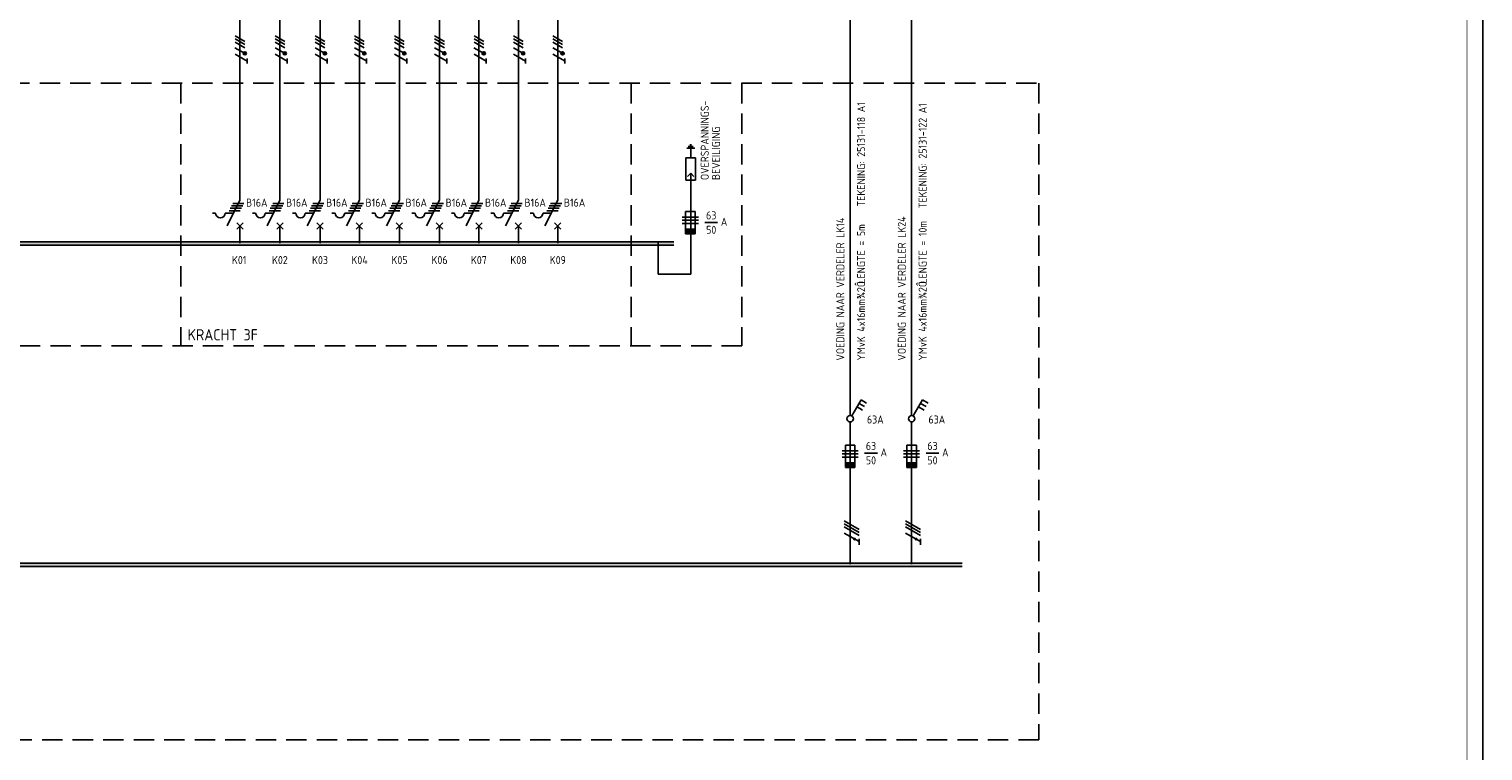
# Model space of a CAD drawing. Header units: millimetres. Extents: x 0 to 1189, y 0 to 841.
# Tile 6 of 7: x 735 to 1189, y 348 to 574. Entities that reach past the tile are written whole.
import ezdxf
from ezdxf.enums import TextEntityAlignment as Align

# ---------------------------------------------------------------- set-up
doc = ezdxf.new("R2010")
doc.units = ezdxf.units.MM
doc.linetypes.add('HIDDEN', pattern=[9.525, 6.35, -3.175])
doc.layers.get('0').update_dxf_attribs({"linetype": 'CONTINUOUS'})
for name, color, linetype in [('1', 7, 'CONTINUOUS'), ('40', 1, 'CONTINUOUS'), ('70', 1, 'CONTINUOUS'), ('71', 2, 'CONTINUOUS'), ('73', 4, 'CONTINUOUS'), ('LIJN025', 10, 'CONTINUOUS'), ('LIJN035', 50, 'CONTINUOUS'), ('LIJN050', 90, 'CONTINUOUS'), ('TEKST25', 10, 'CONTINUOUS'), ('TEKST35', 50, 'CONTINUOUS'), ('TEKST50', 90, 'CONTINUOUS')]:
    doc.layers.add(name, color=color, linetype=linetype)
doc.styles.add('5_0', font='iso.shx')
doc.styles.add('ISO', font='ISO.SHX')
doc.styles.add('NEN', font='iso.shx')
doc.styles.add('ROMAND', font='romand')

# ---------------------------------------------------------------- blocks, each defined once
blk = doc.blocks.new('A0')
at = {"layer": 'LIJN025'}
blk.add_lwpolyline([(1189, 841), (1189, 0), (0, 0), (0, 841)], close=True, dxfattribs=at)
at = {"layer": 'LIJN050', "const_width": 0.2}
blk.add_lwpolyline([(1184, 836), (25, 836), (25, 5), (1184, 5)], close=True, dxfattribs=at)
at = {"layer": 'TEKST25', "style": 'ROMAND', "width": 2.899115}
blk.add_attdef('STATUS', text='', height=2.5, dxfattribs=at).set_placement((1143, 71.5), (1182, 71.5), align=Align.FIT)
at = {"layer": 'TEKST25', "style": 'ISO'}
for tag, p in [('E', (1144.25, 66)), ('NAAM-E', (1155.75, 66)), ('DATUM-E', (1174, 66)), ('D', (1144.25, 61)), ('NAAM-D', (1155.75, 61)), ('DATUM-D', (1174, 61)), ('C', (1144.25, 56)), ('NAAM-C', (1155.75, 56)), ('DATUM-C', (1174, 56)), ('B', (1144.25, 51)), ('NAAM-B', (1155.75, 51)), ('DATUM-B', (1174, 51)), ('A', (1144.25, 46)), ('NAAM-A', (1155.75, 46)), ('DATUM-A', (1174, 46))]:
    blk.add_attdef(tag, text='', height=2.5, dxfattribs=at).set_placement(p, align=Align.CENTER)
for tag, p in [('DATUM', (1021.75, 36.25)), ('SCHAAL', (1057, 36.25)), ('GETEKEND', (1087.25, 36.25)), ('GECONTOL.', (1122, 36.25)), ('FORMAAT', (1152.25, 28.25))]:
    blk.add_attdef(tag, p, '', height=2.5, dxfattribs=at)
at = {"layer": 'TEKST35', "style": 'ISO'}
for tag, p in [('PROJECT', (1023.5, 72.5)), ('PLAATS', (1023.5, 63.5)), ('INSTALLATIE-REGEL1', (1023.5, 52.5)), ('INSTALLATIE-REGEL2', (1023.5, 43.5))]:
    blk.add_attdef(tag, p, '', height=4, dxfattribs=at)
blk.add_attdef('PROJ.NR.', text='', height=4, dxfattribs=at).set_placement((1170, 23), align=Align.CENTER)
at = {"layer": 'TEKST50', "style": 'ISO'}
blk.add_attdef('FILE-NAAM', text='', height=5, dxfattribs=at).set_placement((1162.5, 7.5), align=Align.CENTER)

msp = doc.modelspace()

# ---------------------------------------------------------------- linework, layer by layer
at = {"color": 10}
for p, q in [((989.56, 420.13), (994.24, 417.43)), ((989.56, 419.2), (994.24, 416.49)), ((989.56, 419.2), (994.24, 416.49)), ((989.56, 418.26), (994.24, 415.55)), ((1008.76, 420.13), (1013.44, 417.43)), ((1008.76, 419.2), (1013.44, 416.49)), ((1008.76, 419.2), (1013.44, 416.49)), ((1008.76, 418.26), (1013.44, 415.55)), ((989.56, 416.38), (994.24, 413.68)), ((994.24, 414.61), (994.24, 412.74)), ((1008.76, 416.38), (1013.44, 413.68)), ((1013.44, 414.61), (1013.44, 412.74))]:
    msp.add_line(p, q, dxfattribs=at)
for p, q in [((989.56, 419.2), (994.24, 416.49)), ((1008.76, 419.2), (1013.44, 416.49))]:
    msp.add_line(p, q)
at = {"color": 10, "const_width": 0.469}
for points in [[(992.95, 414.69, 1), (992.72, 414.29, 1)], [(1012.15, 414.69, 1), (1011.92, 414.29, 1)]]:
    msp.add_lwpolyline(points, format="xyb", close=True, dxfattribs=at)
at = {"layer": '1', "color": 1}
for p, q in [((802.39, 566.07), (799.4, 567.8)), ((802.47, 569.8), (799.43, 571.55)), ((802.47, 568.8), (799.43, 570.55)), ((802.47, 567.8), (799.43, 569.55)), ((814.89, 566.07), (811.9, 567.8)), ((814.97, 569.8), (811.93, 571.55)), ((814.97, 568.8), (811.93, 570.55)), ((814.97, 567.8), (811.93, 569.55)), ((827.39, 566.07), (824.4, 567.8)), ((827.47, 569.8), (824.43, 571.55)), ((827.47, 568.8), (824.43, 570.55)), ((827.47, 567.8), (824.43, 569.55)), ((839.69, 566.07), (836.7, 567.8)), ((839.77, 569.8), (836.73, 571.55)), ((839.77, 568.8), (836.73, 570.55)), ((839.77, 567.8), (836.73, 569.55)), ((852.19, 566.07), (849.2, 567.8)), ((852.27, 569.8), (849.23, 571.55)), ((852.27, 568.8), (849.23, 570.55)), ((852.27, 567.8), (849.23, 569.55)), ((864.69, 566.07), (861.7, 567.8)), ((864.77, 569.8), (861.73, 571.55)), ((864.77, 568.8), (861.73, 570.55)), ((864.77, 567.8), (861.73, 569.55)), ((876.99, 566.07), (874, 567.8)), ((877.07, 569.8), (874.03, 571.55)), ((877.07, 568.8), (874.03, 570.55)), ((877.07, 567.8), (874.03, 569.55)), ((889.3, 566.07), (886.32, 567.8)), ((889.38, 569.8), (886.35, 571.55)), ((889.38, 568.8), (886.35, 570.55)), ((889.38, 567.8), (886.35, 569.55)), ((901.6, 566.07), (898.62, 567.8)), ((901.68, 569.8), (898.65, 571.55)), ((901.68, 568.8), (898.65, 570.55)), ((901.68, 567.8), (898.65, 569.55)), ((803.22, 563.64), (799.43, 565.82)), ((815.72, 563.64), (811.93, 565.82)), ((828.22, 563.64), (824.43, 565.82)), ((840.52, 563.64), (836.73, 565.82)), ((853.02, 563.64), (849.23, 565.82)), ((865.52, 563.64), (861.73, 565.82)), ((877.82, 563.64), (874.03, 565.82)), ((890.13, 563.64), (886.34, 565.82)), ((902.43, 563.64), (898.64, 565.82)), ((944.06, 514.98), (939.06, 514.98)), ((939.06, 514.98), (944.06, 514.98)), ((939.06, 513.98), (944.06, 513.98)), ((939.06, 512.98), (944.06, 512.98)), ((993.95, 442.04), (988.95, 442.04)), ((988.95, 442.04), (993.95, 442.04)), ((988.95, 441.04), (993.95, 441.04)), ((1008.15, 442.04), (1013.15, 442.04)), ((1013.15, 442.04), (1008.15, 442.04)), ((1008.15, 441.04), (1013.15, 441.04)), ((988.95, 440.04), (993.95, 440.04)), ((1008.15, 440.04), (1013.15, 440.04))]:
    msp.add_line(p, q, dxfattribs=at)
at = {"layer": '1', "color": 2}
for p, q in [((940.17, 533.47), (943.17, 533.47)), ((940.17, 526.47), (940.17, 533.47)), ((943.17, 533.47), (943.17, 526.47)), ((940.17, 526.47), (943.17, 526.47)), ((796.93, 512.21), (800.95, 520.25)), ((809.43, 512.21), (813.45, 520.25)), ((821.93, 512.21), (825.95, 520.25)), ((834.23, 512.21), (838.25, 520.25)), ((846.73, 512.21), (850.75, 520.25)), ((859.23, 512.21), (863.25, 520.25)), ((871.53, 512.21), (875.55, 520.25)), ((883.85, 512.21), (887.87, 520.25)), ((896.15, 512.21), (900.17, 520.25)), ((792.35, 516.21), (793.35, 516.21)), ((796.35, 516.21), (798.93, 516.21)), ((804.85, 516.21), (805.85, 516.21)), ((808.85, 516.21), (811.43, 516.21)), ((817.35, 516.21), (818.35, 516.21)), ((821.35, 516.21), (823.93, 516.21)), ((829.65, 516.21), (830.65, 516.21)), ((833.65, 516.21), (836.23, 516.21)), ((842.15, 516.21), (843.15, 516.21)), ((846.15, 516.21), (848.73, 516.21)), ((854.65, 516.21), (855.65, 516.21)), ((858.65, 516.21), (861.23, 516.21)), ((866.95, 516.21), (867.95, 516.21)), ((870.95, 516.21), (873.53, 516.21)), ((879.27, 516.21), (880.27, 516.21)), ((883.27, 516.21), (885.85, 516.21)), ((891.57, 516.21), (892.57, 516.21)), ((895.57, 516.21), (898.15, 516.21)), ((940.06, 509.73), (940.06, 516.73)), ((940.06, 516.73), (943.06, 516.73)), ((943.06, 516.73), (943.06, 509.73)), ((943.06, 511.23), (940.06, 511.23)), ((943.06, 510.98), (940.06, 510.98)), ((943.06, 510.73), (940.06, 510.73)), ((943.06, 510.48), (940.06, 510.48)), ((943.06, 510.23), (940.06, 510.23)), ((943.06, 509.98), (940.06, 509.98)), ((943.06, 509.73), (940.06, 509.73)), ((989.95, 436.79), (989.95, 443.79)), ((989.95, 443.79), (992.95, 443.79)), ((992.95, 443.79), (992.95, 436.79)), ((1009.15, 436.79), (1009.15, 443.79)), ((1009.15, 443.79), (1012.15, 443.79)), ((1012.15, 443.79), (1012.15, 436.79)), ((992.95, 438.29), (989.95, 438.29)), ((992.95, 438.04), (989.95, 438.04)), ((992.95, 437.79), (989.95, 437.79)), ((992.95, 437.54), (989.95, 437.54)), ((992.95, 437.29), (989.95, 437.29)), ((992.95, 437.04), (989.95, 437.04)), ((992.95, 436.79), (989.95, 436.79)), ((1012.15, 438.29), (1009.15, 438.29)), ((1012.15, 438.04), (1009.15, 438.04)), ((1012.15, 437.79), (1009.15, 437.79)), ((1012.15, 437.54), (1009.15, 437.54)), ((1012.15, 437.29), (1009.15, 437.29)), ((1012.15, 437.04), (1009.15, 437.04)), ((1012.15, 436.79), (1009.15, 436.79))]:
    msp.add_line(p, q, dxfattribs=at)
at = {"layer": '1', "color": 1}
for centre in [(802.47, 566.05), (814.97, 566.05), (827.47, 566.05), (839.77, 566.05), (852.27, 566.05), (864.77, 566.05), (877.07, 566.05), (889.38, 566.05), (901.68, 566.05)]:
    msp.add_circle(centre, 0.5, dxfattribs=at)
at = {"layer": '1', "color": 2}
for centre in [(794.85, 516.21), (807.35, 516.21), (819.85, 516.21), (832.15, 516.21), (844.65, 516.21), (857.15, 516.21), (869.45, 516.21), (881.77, 516.21), (894.07, 516.21)]:
    msp.add_arc(centre, 1.5, 180, 0, dxfattribs=at)
at = {"layer": '70'}
for p, q in [((803.21, 562.92), (803.21, 564.48)), ((815.71, 562.92), (815.71, 564.48)), ((828.21, 562.92), (828.21, 564.48)), ((840.51, 562.92), (840.51, 564.48)), ((853.01, 562.92), (853.01, 564.48)), ((865.51, 562.92), (865.51, 564.48)), ((877.81, 562.92), (877.81, 564.48)), ((890.12, 562.92), (890.12, 564.48)), ((902.42, 562.92), (902.42, 564.48)), ((942.92, 536.47), (940.42, 536.47)), ((942.42, 536.97), (940.92, 536.97)), ((941.92, 537.47), (941.42, 537.47)), ((941.67, 536.47), (941.67, 533.47)), ((797.93, 517.71), (801.43, 517.71)), ((798.31, 518.46), (801.81, 518.46)), ((798.68, 519.21), (802.18, 519.21)), ((810.43, 517.71), (813.93, 517.71)), ((810.81, 518.46), (814.31, 518.46)), ((811.18, 519.21), (814.68, 519.21)), ((822.93, 517.71), (826.43, 517.71)), ((823.31, 518.46), (826.81, 518.46)), ((823.68, 519.21), (827.18, 519.21)), ((835.23, 517.71), (838.73, 517.71)), ((835.61, 518.46), (839.11, 518.46)), ((835.98, 519.21), (839.48, 519.21)), ((847.73, 517.71), (851.23, 517.71)), ((848.11, 518.46), (851.61, 518.46)), ((848.48, 519.21), (851.98, 519.21)), ((860.23, 517.71), (863.73, 517.71)), ((860.61, 518.46), (864.11, 518.46)), ((860.98, 519.21), (864.48, 519.21)), ((872.53, 517.71), (876.03, 517.71)), ((872.91, 518.46), (876.41, 518.46)), ((873.28, 519.21), (876.78, 519.21)), ((884.85, 517.71), (888.35, 517.71)), ((885.22, 518.46), (888.72, 518.46)), ((885.6, 519.21), (889.1, 519.21)), ((897.15, 517.71), (900.65, 517.71)), ((897.52, 518.46), (901.02, 518.46)), ((897.9, 519.21), (901.4, 519.21)), ((797.56, 516.96), (801.06, 516.96)), ((810.06, 516.96), (813.56, 516.96)), ((822.56, 516.96), (826.06, 516.96)), ((834.86, 516.96), (838.36, 516.96)), ((847.36, 516.96), (850.86, 516.96)), ((859.86, 516.96), (863.36, 516.96)), ((872.16, 516.96), (875.66, 516.96)), ((884.47, 516.96), (887.97, 516.96)), ((896.77, 516.96), (900.27, 516.96)), ((946.08, 513.24), (950.08, 513.24)), ((995.95, 441.29), (999.95, 441.29)), ((1015.15, 441.29), (1019.15, 441.29))]:
    msp.add_line(p, q, dxfattribs=at)
at = {"layer": '70', "const_width": 0.5}
for points in [[(802.47, 566.3, 1), (802.47, 565.8, 1)], [(814.97, 566.3, 1), (814.97, 565.8, 1)], [(827.47, 566.3, 1), (827.47, 565.8, 1)], [(839.77, 566.3, 1), (839.77, 565.8, 1)], [(852.27, 566.3, 1), (852.27, 565.8, 1)], [(864.77, 566.3, 1), (864.77, 565.8, 1)], [(877.07, 566.3, 1), (877.07, 565.8, 1)], [(889.38, 566.3, 1), (889.38, 565.8, 1)], [(901.68, 566.3, 1), (901.68, 565.8, 1)]]:
    msp.add_lwpolyline(points, format="xyb", close=True, dxfattribs=at)
at = {"layer": '71'}
for p, q in [((940.7, 527.62), (941.7, 528.62)), ((942.7, 527.62), (941.7, 528.62)), ((941.71, 497.16), (941.71, 528.62)), ((799.95, 511.21), (801.95, 513.21)), ((801.95, 511.21), (799.95, 513.21)), ((812.45, 511.21), (814.45, 513.21)), ((814.45, 511.21), (812.45, 513.21)), ((824.95, 511.21), (826.95, 513.21)), ((826.95, 511.21), (824.95, 513.21)), ((837.25, 511.21), (839.25, 513.21)), ((839.25, 511.21), (837.25, 513.21)), ((849.75, 511.21), (851.75, 513.21)), ((851.75, 511.21), (849.75, 513.21)), ((864.25, 511.21), (862.25, 513.21)), ((862.25, 511.21), (864.25, 513.21)), ((874.55, 511.21), (876.55, 513.21)), ((876.55, 511.21), (874.55, 513.21)), ((886.87, 511.21), (888.87, 513.21)), ((888.87, 511.21), (886.87, 513.21)), ((901.17, 511.21), (899.17, 513.21)), ((899.17, 511.21), (901.17, 513.21)), ((931.52, 497.16), (931.52, 507.16)), ((991.96, 452.9), (994.86, 457.92)), ((993.61, 455.76), (995.34, 454.76)), ((994.23, 456.84), (995.96, 455.84)), ((994.86, 457.92), (996.59, 456.92)), ((1011.16, 452.9), (1014.06, 457.92)), ((1012.81, 455.76), (1014.54, 454.76)), ((1013.43, 456.84), (1015.16, 455.84)), ((1014.06, 457.92), (1015.79, 456.92))]:
    msp.add_line(p, q, dxfattribs=at)
for centre in [(991.45, 452.04), (1010.65, 452.04)]:
    msp.add_circle(centre, 1, dxfattribs=at)
at = {"layer": '73'}
for p, q in [((349.09, 507.23), (936.42, 507.23)), ((349.09, 506.23), (936.42, 506.23)), ((159.74, 406.93), (1026.39, 406.93)), ((159.74, 405.93), (1026.39, 405.93))]:
    msp.add_line(p, q, dxfattribs=at)
for points in [[(936.42, 506.23), (936.42, 507.23), (349.09, 506.23), (349.09, 507.23)], [(1026.39, 405.93), (1026.39, 406.93), (159.74, 405.93), (159.74, 406.93)]]:
    msp.add_solid(points, dxfattribs=at)
at = {"layer": 'LIJN025', "linetype": 'HIDDEN'}
for p, q in [((81.21, 556.8), (1050.35, 556.8)), ((782.45, 556.8), (782.45, 474.8)), ((923.12, 556.8), (923.12, 474.8)), ((957.67, 556.8), (957.67, 474.8)), ((1050.35, 556.8), (1050.35, 351.87)), ((957.67, 474.8), (81.21, 474.8)), ((1050.35, 351.87), (81.21, 351.87))]:
    msp.add_line(p, q, dxfattribs=at)
at = {"layer": 'LIJN035'}
for p, q in [((800.95, 520.25), (800.95, 732.8)), ((813.45, 520.25), (813.45, 732.8)), ((825.95, 520.25), (825.95, 732.8)), ((838.25, 520.25), (838.25, 732.8)), ((850.75, 520.25), (850.75, 732.8)), ((863.25, 520.25), (863.25, 732.8)), ((875.55, 520.25), (875.55, 732.8)), ((887.87, 520.25), (887.87, 732.8)), ((900.17, 520.25), (900.17, 732.8)), ((991.45, 453.04), (991.45, 726.9)), ((1010.65, 453.04), (1010.65, 726.9)), ((800.95, 506.8), (800.95, 512.3)), ((813.45, 506.8), (813.45, 512.3)), ((825.95, 506.8), (825.95, 512.3)), ((838.25, 506.8), (838.25, 512.3)), ((850.75, 506.8), (850.75, 512.3)), ((863.25, 506.8), (863.25, 512.3)), ((875.55, 506.8), (875.55, 512.3)), ((887.87, 506.8), (887.87, 512.3)), ((900.17, 506.8), (900.17, 512.3)), ((931.52, 497.16), (941.71, 497.16)), ((991.45, 451.04), (991.45, 406.63)), ((1010.65, 451.04), (1010.65, 406.63))]:
    msp.add_line(p, q, dxfattribs=at)

# ---------------------------------------------------------------- block references
at = {"layer": 'LIJN025'}
msp.add_blockref('A0', (0, 0), dxfattribs=at)

# ---------------------------------------------------------------- texts
at = {"layer": '40', "style": 'NEN'}
for s, p in [('OVERSPANNINGS-', (947.31, 526.52)), ('TEKENING: 25131-118 A1', (996.13, 518.28)), ('TEKENING: 25131-122 A1', (1015.33, 517.72)), ('BEVEILIGING', (950.81, 526.52)), ('VOEDING NAAR VERDELER LK14', (989.63, 470.18)), ('VOEDING NAAR VERDELER LK24', (1008.83, 470.18)), ('LENGTE = 5m', (996.13, 494.18)), ('LENGTE = 10m', (1015.33, 494.18)), ('YMvK 4x16mm¾2Ô', (996.13, 470.18)), ('YMvK 4x16mm¾2Ô', (1015.33, 470.18))]:
    msp.add_text(s, height=2.5, rotation=90, dxfattribs=at).set_placement(p)
for s, p in [('B16A', (802.86, 518.22)), ('B16A', (815.36, 518.22)), ('B16A', (827.86, 518.22)), ('B16A', (840.16, 518.22)), ('B16A', (852.66, 518.22)), ('B16A', (865.16, 518.22)), ('B16A', (877.46, 518.22)), ('B16A', (889.78, 518.22)), ('B16A', (902.08, 518.22)), ('A', (951.08, 512.24)), ('A', (1000.95, 440.29)), ('A', (1020.15, 440.29))]:
    msp.add_text(s, height=2.5, dxfattribs=at).set_placement(p)
for s, p in [('63', (948.08, 514.24)), ('50', (948.08, 509.74)), ('63', (997.95, 442.29)), ('63', (1017.15, 442.29)), ('50', (997.95, 437.79)), ('50', (1017.15, 437.79))]:
    msp.add_text(s, height=2.5, dxfattribs=at).set_placement(p, align=Align.CENTER)
at = {"layer": 'TEKST25', "style": '5_0'}
for s, p in [('K01', (798.45, 500.3)), ('K02', (810.95, 500.3)), ('K03', (823.45, 500.3)), ('K04', (835.75, 500.3)), ('K05', (848.25, 500.3)), ('K06', (860.75, 500.3)), ('K07', (873.05, 500.3)), ('K08', (885.37, 500.3)), ('K09', (897.67, 500.3)), ('63A', (996.7, 450.54)), ('63A', (1015.9, 450.54))]:
    msp.add_text(s, height=2.5, dxfattribs=at).set_placement(p)
at = {"layer": 'TEKST35', "linetype": 'HIDDEN', "style": 'ISO'}
msp.add_text('KRACHT 3F', height=3.5, dxfattribs=at).set_placement((784.62, 476.49))

doc.saveas('drawing.dxf')
